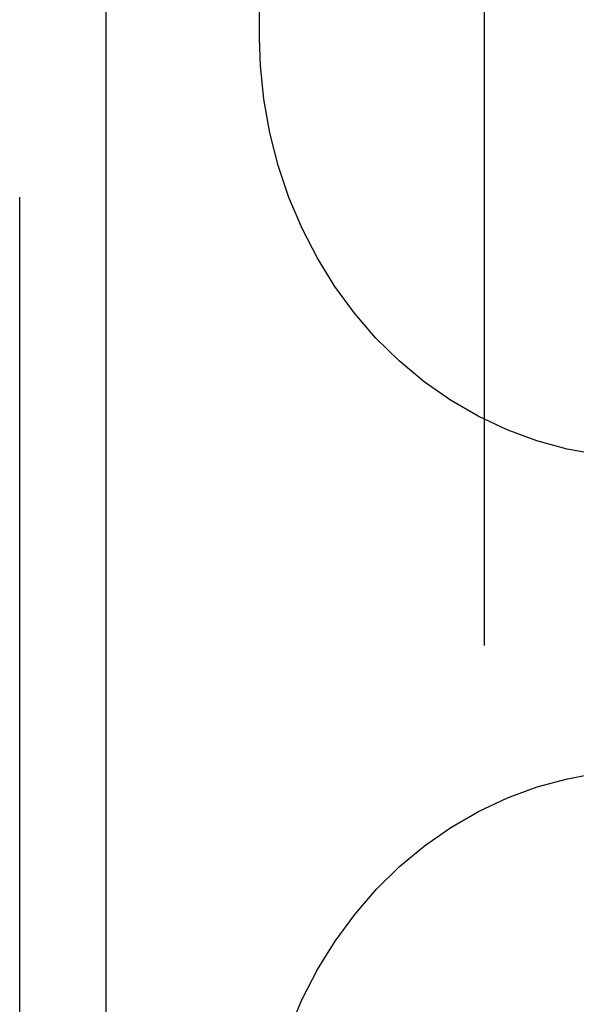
# Model space of a CAD drawing. Header units: inches. Extents: x 0 to 274, y 0 to 177.
# Tile 27 of 138: x 75.563 to 76.232, y 90.728 to 91.91. Entities that reach past the tile are written whole.
import ezdxf

# ---------------------------------------------------------------- set-up
doc = ezdxf.new("R2010")
doc.units = ezdxf.units.IN
doc.header["$LTSCALE"] = 15.069778
doc.header["$MEASUREMENT"] = 0
doc.linetypes.add('HIDDEN', pattern=[0.2, 0.1, -0.1])
doc.layers.add('DEFAULT_2', color=8, linetype='HIDDEN')
doc.layers.add('LEFT_OR_SECONDARY_DOOR_ASSEMBLY', color=7, linetype='CONTINUOUS')

msp = doc.modelspace()

# ---------------------------------------------------------------- linework, layer by layer
at = {"layer": 'DEFAULT_2', "color": 8, "linetype": 'HIDDEN'}
for p, q in [((76.1212, 92.6653), (76.1212, 89.2153)), ((75.8515, 91.8876), (75.8515, 92.4463))]:
    msp.add_line(p, q, dxfattribs=at)
for points in [[(76.2523, 91.3884), (76.2209, 91.3942), (76.1844, 91.4042), (76.1487, 91.4174), (76.1141, 91.4337), (76.0808, 91.453), (76.0491, 91.4752), (76.0191, 91.5001), (75.9912, 91.5276), (75.9654, 91.5575), (75.9419, 91.5895), (75.9209, 91.6235), (75.9024, 91.6592), (75.8867, 91.6964), (75.8738, 91.7348), (75.8638, 91.7742), (75.8567, 91.8143), (75.8526, 91.8548), (75.8515, 91.8877)], [(75.8515, 90.5048), (75.8526, 90.5382), (75.8568, 90.5787), (75.8639, 90.6188), (75.874, 90.6582), (75.8869, 90.6966), (75.9027, 90.7338), (75.9211, 90.7695), (75.9422, 90.8035), (75.9658, 90.8355), (75.9916, 90.8654), (76.0196, 90.8928), (76.0496, 90.9177), (76.0813, 90.9398), (76.1145, 90.9591), (76.1491, 90.9754), (76.1848, 90.9885), (76.2214, 90.9984), (76.2523, 91.0042)]]:
    msp.add_lwpolyline(points, dxfattribs=at)
at = {"layer": 'LEFT_OR_SECONDARY_DOOR_ASSEMBLY', "color": 8, "linetype": 'HIDDEN'}
msp.add_line((75.5632, 60.0503), (75.5632, 122.3423), dxfattribs=at)
at = {"layer": 'LEFT_OR_SECONDARY_DOOR_ASSEMBLY', "color": 3, "linetype": 'Continuous'}
msp.add_line((75.6672, 60.0503), (75.6672, 122.3423), dxfattribs=at)

doc.saveas('drawing.dxf')
